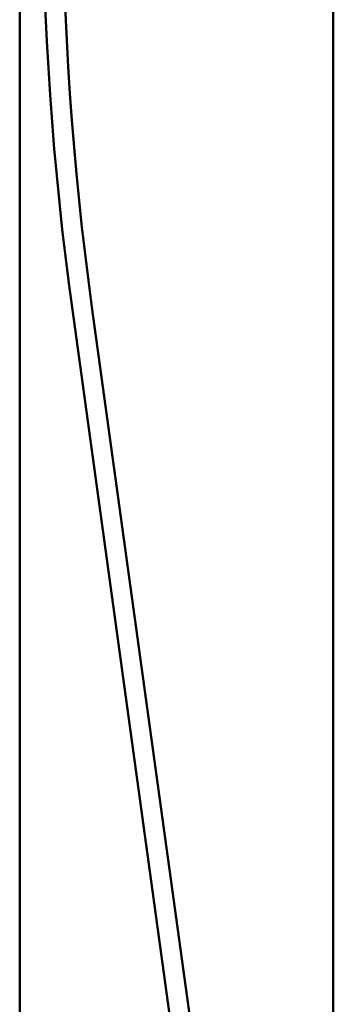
# Model space of a CAD drawing. Header units: inches. Extents: x 23.7 to 69.9, y 6 to 64.2.
# Tile 18 of 158: x 45.2 to 46.2, y 12.4 to 15.5. Entities that reach past the tile are written whole.
import ezdxf

# ---------------------------------------------------------------- set-up
doc = ezdxf.new("R2010")
doc.units = ezdxf.units.IN
doc.header["$MEASUREMENT"] = 0
doc.layers.add('Visible (ANSI)', color=7, linetype='Continuous', lineweight=50)

msp = doc.modelspace()

# ---------------------------------------------------------------- linework, layer by layer
at = {"layer": 'Visible (ANSI)'}
for p, q in [((46.1797, 24.2518), (46.1797, 8.0818)), ((45.1797, 8.3718), (45.1797, 23.6118)), ((45.41, 14.6286), (45.9178, 10.9499)), ((45.8554, 10.9413), (45.3476, 14.62))]:
    msp.add_line(p, q, dxfattribs=at)
for radius in [10.0315, 9.9685]:
    msp.add_arc((55.2848, 15.9918), radius, 172.14037, 187.85963, dxfattribs=at)

doc.saveas('drawing.dxf')
